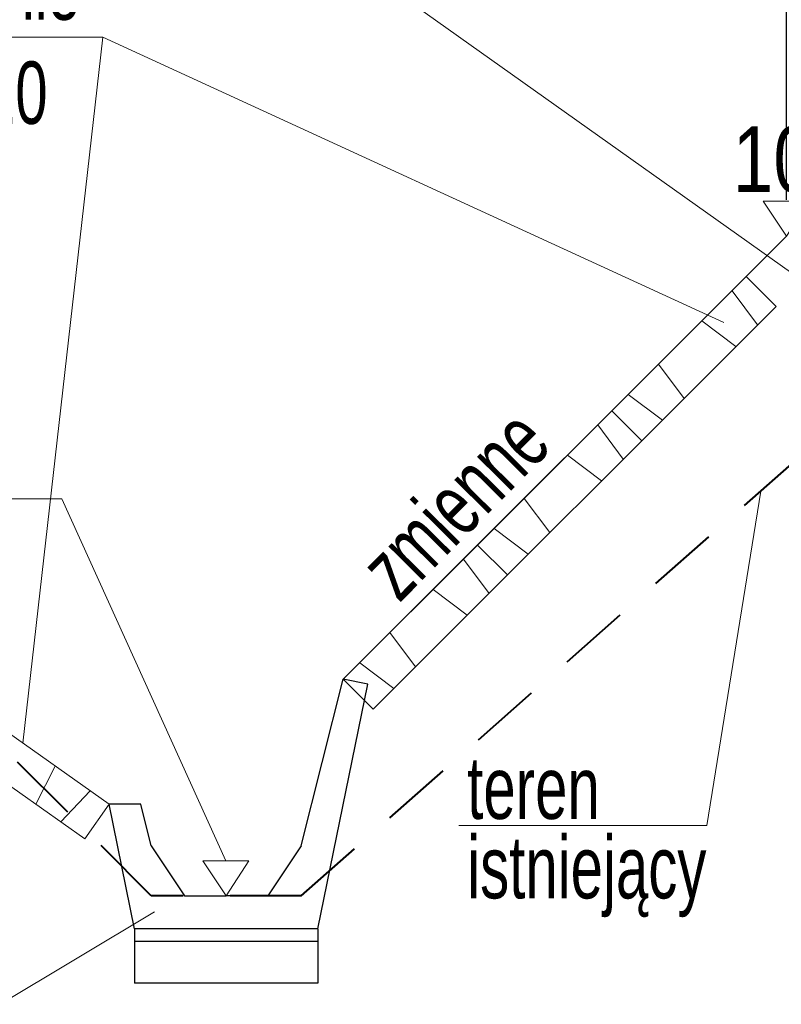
# Model space of a CAD drawing. Header units: metres. Extents: x 1435.1 to 1489, y 574.8 to 588.8.
# Tile 20 of 36: x 1461.7 to 1463.5, y 578 to 580.3. Entities that reach past the tile are written whole.
import ezdxf
from ezdxf.enums import TextEntityAlignment as Align

# ---------------------------------------------------------------- set-up
doc = ezdxf.new("R2010")
doc.units = ezdxf.units.M
doc.header["$MEASUREMENT"] = 0
doc.linetypes.add('DGN Style 2', pattern=[0.28364, 0.170184, -0.113456])
for name, color, linetype, lineweight in [('12_obrys', 7, 'Continuous', 0), ('3_opisy', 7, 'Continuous', 0), ('9_warstwy', 7, 'Continuous', 0), ('cienka (Construction)', 7, 'Continuous', 0), ('konstrukcja jezdni', 7, 'Continuous', 0), ('korytko betonowe', 7, 'Continuous', 0), ('opisy', 7, 'Continuous', 0)]:
    doc.layers.add(name, color=color, linetype=linetype, lineweight=lineweight)
doc.styles.add('Style-Arial', font='arial.ttf')
doc.dimstyles.new('Proszowice', dxfattribs={"dimtxt": 0.175, "dimasz": 0.175, "dimexe": 0.0875, "dimexo": 0.0875, "dimgap": 0.0875, "dimtad": 1, "dimzin": 3, "dimdsep": 46, "dimtxsty": 'Style-Arial', "dimblk": '_Oblique_0.5', "dimcen": 0.09, "dimclrd": 7, "dimadec": 4, "dimazin": 3, "dimtfac": 1, "dimtmove": 0, "dimatfit": 1, "dimldrblk": 'TerminatorOpen_0.5', "dimfxl": 1, "dimfrac": 2, "dimtzin": 3, "dimlwd": 0, "dimarcsym": 0})

# ---------------------------------------------------------------- blocks, each defined once
blk = doc.blocks.new('_Oblique_0.5')
at = {"color": 0, "linetype": 'ByBlock', "lineweight": -2}
for p, q in [((0.5, 0.25), (-0.5, -0.25)), ((0, 0), (-1, 0))]:
    blk.add_line(p, q, dxfattribs=at)
blk = doc.blocks.new('*D23')
at = {"layer": 'Defpoints', "color": 0, "linetype": 'Continuous', "lineweight": 0}
for p in [(1463.7893, 581.3242), (1463.5393, 579.8236), (1463.7893, 579.8192)]:
    blk.add_point(p, dxfattribs=at)
at = {"layer": 'konstrukcja jezdni', "color": 0, "linetype": 'Continuous', "lineweight": -2}
for p, q in [((1463.5393, 579.9111), (1463.5393, 581.4117)), ((1463.7893, 579.9067), (1463.7893, 581.4117))]:
    blk.add_line(p, q, dxfattribs=at)
at = {"layer": 'konstrukcja jezdni', "color": 7, "linetype": 'Continuous', "lineweight": 0}
for p, q in [((1463.3643, 581.3242), (1462.6496, 581.3242)), ((1463.7893, 581.3242), (1463.5393, 581.3242)), ((1463.9643, 581.3242), (1464.1393, 581.3242))]:
    blk.add_line(p, q, dxfattribs=at)
at = {"layer": 'konstrukcja jezdni', "color": 7, "linetype": 'Continuous', "lineweight": 0, "xscale": 0.175, "yscale": 0.175, "zscale": 0.175}
blk.add_blockref('_Oblique_0.5', (1463.5393, 581.3242), dxfattribs=at)
at = {"layer": 'konstrukcja jezdni', "color": 7, "linetype": 'Continuous', "lineweight": 0, "xscale": 0.175, "yscale": 0.175, "zscale": 0.175, "rotation": 180}
blk.add_blockref('_Oblique_0.5', (1463.7893, 581.3242), dxfattribs=at)
at = {"layer": 'konstrukcja jezdni', "color": 0, "linetype": 'Continuous', "lineweight": 0, "insert": (1462.9194, 581.501), "char_height": 0.175, "attachment_point": 5, "style": 'Style-Arial'}
blk.add_mtext('\\H1x;\\W0.8;0.25', dxfattribs=at)
blk = doc.blocks.new('TerminatorOpen_0.5')
at = {"color": 0, "linetype": 'ByBlock', "lineweight": -2}
for q in [(-1, 0.25), (-1, 0), (-1, -0.25)]:
    blk.add_line((0, 0), q, dxfattribs=at)

msp = doc.modelspace()

# ---------------------------------------------------------------- linework, layer by layer
at = {"layer": '12_obrys', "color": 7, "linetype": 'Continuous', "lineweight": 30}
msp.add_line((1463.5393, 579.8236), (1462.4747, 578.759), dxfattribs=at)
at = {"layer": '12_obrys', "color": 251, "linetype": 'DGN Style 2', "lineweight": 40}
for p, q in [((1462.0137, 578.239), (1461.3749, 578.8778)), ((1462.3737, 578.239), (1462.0137, 578.239))]:
    msp.add_line(p, q, dxfattribs=at)
at = {"layer": '12_obrys', "color": 251, "linetype": 'DGN Style 2', "lineweight": 40, "flags": 128}
msp.add_lwpolyline([(1462.3737, 578.239), (1463.9772, 579.6509), (1464.6969, 579.6941), (1465.2853, 579.7295), (1465.2893, 579.7296)], dxfattribs=at)
at = {"layer": '3_opisy', "color": 7}
for p, q in [((1461.9641, 580.8637), (1463.7525, 579.5919)), ((1460.2353, 580.3016), (1461.8972, 580.3016)), ((1461.8972, 580.3016), (1461.7049, 578.6057)), ((1461.8972, 580.3016), (1463.3883, 579.6163)), ((1463.348, 578.408), (1463.4774, 579.2108)), ((1459.9616, 579.1923), (1461.7993, 579.1923)), ((1461.7993, 579.1923), (1462.1927, 578.323)), ((1462.0218, 578.2), (1460.761, 577.4475))]:
    msp.add_line(p, q, dxfattribs=at)
at = {"layer": '3_opisy', "color": 7, "linetype": 'Continuous', "lineweight": 0}
msp.add_line((1463.348, 578.408), (1462.7526, 578.408), dxfattribs=at)
at = {"layer": '3_opisy', "color": 7, "linetype": 'Continuous', "lineweight": 0, "flags": 128}
for points in [[(1463.5393, 579.8236), (1463.4833, 579.9076), (1463.5933, 579.9076), (1463.5393, 579.8236)], [(1462.1937, 578.239), (1462.1377, 578.323), (1462.2477, 578.323), (1462.1937, 578.239)]]:
    msp.add_lwpolyline(points, dxfattribs=at)
at = {"layer": '9_warstwy', "color": 7, "linetype": 'Continuous', "lineweight": 13}
for p, q in [((1463.4422, 579.7266), (1463.1197, 579.404)), ((1463.4422, 579.7266), (1463.5141, 579.6547)), ((1463.5141, 579.6547), (1463.1916, 579.3322)), ((1463.1197, 579.404), (1462.7972, 579.0815)), ((1463.1197, 579.404), (1463.1916, 579.3322)), ((1463.1197, 579.404), (1463.1916, 579.3322)), ((1463.1916, 579.3322), (1462.869, 579.0097)), ((1462.7972, 579.0815), (1462.4747, 578.759)), ((1462.7972, 579.0815), (1462.869, 579.0097)), ((1462.7972, 579.0815), (1462.869, 579.0097)), ((1462.869, 579.0097), (1462.5465, 578.6872)), ((1462.4747, 578.759), (1462.5465, 578.6872)), ((1461.5072, 578.7455), (1461.9125, 578.459)), ((1461.4485, 578.6626), (1461.8538, 578.376)), ((1461.9125, 578.459), (1461.8538, 578.376))]:
    msp.add_line(p, q, dxfattribs=at)
at = {"layer": 'cienka (Construction)', "color": 7, "linetype": 'Continuous', "lineweight": 13}
for p, q in [((1463.4084, 579.6927), (1463.4698, 579.6104)), ((1463.3357, 579.6201), (1463.4177, 579.5583)), ((1463.2318, 579.5162), (1463.2933, 579.4339)), ((1463.1593, 579.4436), (1463.2413, 579.3819)), ((1463.0859, 579.3702), (1463.1473, 579.2879)), ((1463.0132, 579.2975), (1463.0952, 579.2358)), ((1462.9093, 579.1936), (1462.9708, 579.1114)), ((1462.8368, 579.1211), (1462.9188, 579.0594)), ((1462.7633, 579.0477), (1462.8248, 578.9654)), ((1462.6907, 578.975), (1462.7727, 578.9133)), ((1462.5868, 578.8711), (1462.6483, 578.7889)), ((1462.5143, 578.7986), (1462.5962, 578.7369)), ((1461.783, 578.5505), (1461.7363, 578.4591)), ((1461.8667, 578.4913), (1461.7964, 578.4166))]:
    msp.add_line(p, q, dxfattribs=at)
at = {"layer": 'korytko betonowe', "color": 7, "linetype": 'Continuous', "lineweight": 30}
for p, q in [((1462.3737, 578.359), (1462.4747, 578.759)), ((1462.5337, 578.747), (1462.4747, 578.759)), ((1462.4137, 578.159), (1462.5337, 578.747)), ((1461.9737, 578.159), (1461.9125, 578.459)), ((1461.9884, 578.459), (1461.9125, 578.459)), ((1462.0137, 578.359), (1461.9884, 578.459)), ((1462.0137, 578.359), (1462.0937, 578.239)), ((1462.3737, 578.359), (1462.2937, 578.239)), ((1462.0937, 578.239), (1462.1937, 578.239)), ((1462.2937, 578.239), (1462.1937, 578.239)), ((1462.4137, 578.159), (1461.9737, 578.159)), ((1461.9737, 578.159), (1461.9737, 578.029)), ((1462.4137, 578.159), (1462.4137, 578.029)), ((1462.4137, 578.129), (1461.9737, 578.129)), ((1462.4137, 578.029), (1461.9737, 578.029))]:
    msp.add_line(p, q, dxfattribs=at)

# ---------------------------------------------------------------- texts
at = {"layer": '3_opisy', "color": 7, "linetype": 'Continuous', "lineweight": 0, "style": 'Style-Arial', "width": 0.799979}
msp.add_text('10', height=0.1575, dxfattribs=at).set_placement((1463.5077, 580.0087), align=Align.MIDDLE_CENTER)
at = {"layer": '3_opisy', "color": 7, "linetype": 'Continuous', "lineweight": 0, "style": 'Style-Arial', "width": 0.666667}
msp.add_text('zmienne', height=0.15, rotation=45.2944, dxfattribs=at).set_placement((1462.5024, 579.0463), align=Align.TOP_LEFT)
at = {"layer": '3_opisy', "color": 7, "linetype": 'Continuous', "lineweight": 0, "insert": (1462.7724, 578.1871), "char_height": 0.15, "attachment_point": 7, "line_spacing_factor": 0.763262, "style": 'Style-Arial'}
msp.add_mtext('\\H1x;\\W0.666667;teren\\Pistniejący', dxfattribs=at)
at = {"layer": 'opisy', "color": 7, "linetype": 'Continuous', "lineweight": 0, "insert": (1460.2584, 580.4936), "char_height": 0.15, "attachment_point": 1, "style": 'Style-Arial'}
msp.add_mtext('\\H1x;\\W0.666667;projektowane umocnienie\\Ppłytą ażurową 60x40x10\\Ppalikowaną', dxfattribs=at)

# ---------------------------------------------------------------- dimensions: what is measured, and where the dimension line sits
at = {"layer": 'konstrukcja jezdni', "color": 7, "linetype": 'Continuous', "lineweight": 0}
dim = msp.add_linear_dim(base=(1463.7893, 581.3242), p1=(1463.5393, 579.8236), p2=(1463.7893, 579.8192), text='\\H1x;\\W0.8;<>', dimstyle='Proszowice', dxfattribs=at)
dim.commit()
dim.dimension.update_dxf_attribs({"geometry": '*D23', "text_midpoint": (1462.9194, 581.3242), "dimtype": 160})

doc.saveas('drawing.dxf')
